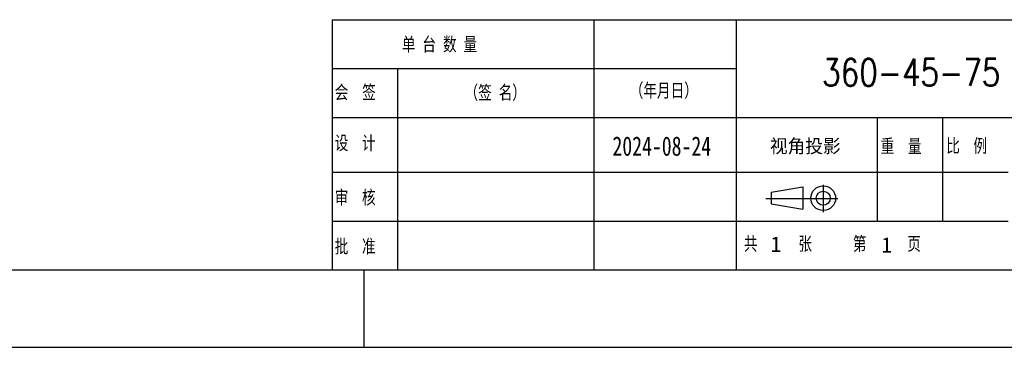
# Model space of a CAD drawing. Header units: millimetres. Extents: x -2787 to 4673, y -54 to 2046.
# Tile 71 of 124: x 520 to 1156, y 0 to 212. Entities that reach past the tile are written whole.
import ezdxf

# ---------------------------------------------------------------- set-up
doc = ezdxf.new("R2010")
doc.units = ezdxf.units.MM
doc.header["$LTSCALE"] = 81.675
doc.layers.get('0').update_dxf_attribs({"linetype": 'CONTINUOUS'})
doc.styles.get("Standard").update_dxf_attribs({"font": 'SIMPLEX.SHX', "width": 0.8})
doc.styles.add('TEXTSTYLE_2', font='hyswlongfangsong.ttf')
doc.styles.add('TEXTSTYLE_3', font='txt')
doc.styles.add('TEXTSTYLE_5', font='hyswlongfangsong.ttf')

msp = doc.modelspace()

# ---------------------------------------------------------------- linework, layer by layer
at = {"color": 7}
for p, q in [((722.123, 211.882), (1435, 211.882)), ((722.123, 211.882), (722.123, 50)), ((891.218, 211.882), (891.218, 50)), ((983.082, 211.882), (983.082, 50)), ((722.123, 180.21), (983.082, 180.21)), ((764.353, 180.21), (764.353, 50)), ((722.123, 148.537), (1435, 148.537)), ((1074.581, 81.673), (1074.581, 148.537)), ((1116.811, 81.673), (1116.811, 148.537)), ((722.123, 113.345), (1159.041, 113.345)), ((722.123, 81.673), (1159.041, 81.673)), ((1435, 50), (50, 50)), ((1435, 50), (535, 50)), ((742.5, 50), (742.5, 0))]:
    msp.add_line(p, q, dxfattribs=at)
at = {"color": 3}
for p, q in [((1005.8, 100.265), (1026.244, 103.679)), ((1026.244, 103.679), (1026.244, 89.341)), ((1005.8, 100.265), (1005.8, 92.755)), ((1005.8, 92.755), (1026.244, 89.341)), ((0, 0), (1485, 0))]:
    msp.add_line(p, q, dxfattribs=at)
at = {"color": 2}
for p, q in [((1039.428, 105.094), (1039.428, 87.442)), ((1048.805, 95.946), (1002.423, 95.975))]:
    msp.add_line(p, q, dxfattribs=at)
at = {"color": 3}
for radius in [7.984, 4.578]:
    msp.add_circle((1039.428, 96.426), radius, dxfattribs=at)

# ---------------------------------------------------------------- texts
at = {"color": 7, "attachment_point": 1}
for s, insert, char_height, width, style in [('单 台 数 量', (767.101, 200.386), 8.798, 72.96231, 'TEXTSTYLE_2'), ('（年月日）', (914.395, 170.543), 8.798, 66.49025, 'TEXTSTYLE_2'), ('会  签', (723.725, 169.368), 8.798, 39.84359, 'TEXTSTYLE_2'), ('（签 名）', (807.63, 169.198), 8.798, 59.81595, 'TEXTSTYLE_2'), ('设\u3000计', (723.725, 136.575), 8.798, 39.89415, 'TEXTSTYLE_2'), ('视角投影', (1004.939, 134.533), 8.798, 75.26763, 'TEXTSTYLE_3'), ('重\u3000量', (1076.53, 134.545), 8.798, 39.84359, 'TEXTSTYLE_2'), ('比\u3000例', (1118.943, 134.79), 8.798, 39.89415, 'TEXTSTYLE_2'), ('审\u3000核', (723.725, 101.383), 8.798, 39.89415, 'TEXTSTYLE_2'), ('批\u3000准', (723.725, 69.71), 8.798, 39.84359, 'TEXTSTYLE_2'), ('共\u3000\u3000\u3000张\u3000\u3000\u3000第\u3000\u3000\u3000页', (988.173, 71.433), 8.79795, 172.8241, 'TEXTSTYLE_2')]:
    msp.add_mtext(s, dxfattribs=dict(at, insert=insert, char_height=char_height, width=width, style=style))
at = {"color": 2, "insert": (1038.706, 186.521), "char_height": 17.5, "width": 315, "attachment_point": 1, "line_spacing_factor": 0.9}
msp.add_mtext('360-45-75', dxfattribs=at)
at = {"color": 2, "attachment_point": 1, "line_spacing_factor": 0.9}
for s, insert, char_height, width, style in [('2024-08-24', (903.206, 136.377), 12.5, 67.91188, 'TEXTSTYLE_5'), ('1', (1005.531, 71.723), 10, 7.14829, 'TEXTSTYLE_3'), ('1', (1077.105, 71.218), 10, 7.14829, 'TEXTSTYLE_3')]:
    msp.add_mtext(s, dxfattribs=dict(at, insert=insert, char_height=char_height, width=width, style=style))

doc.saveas('drawing.dxf')
